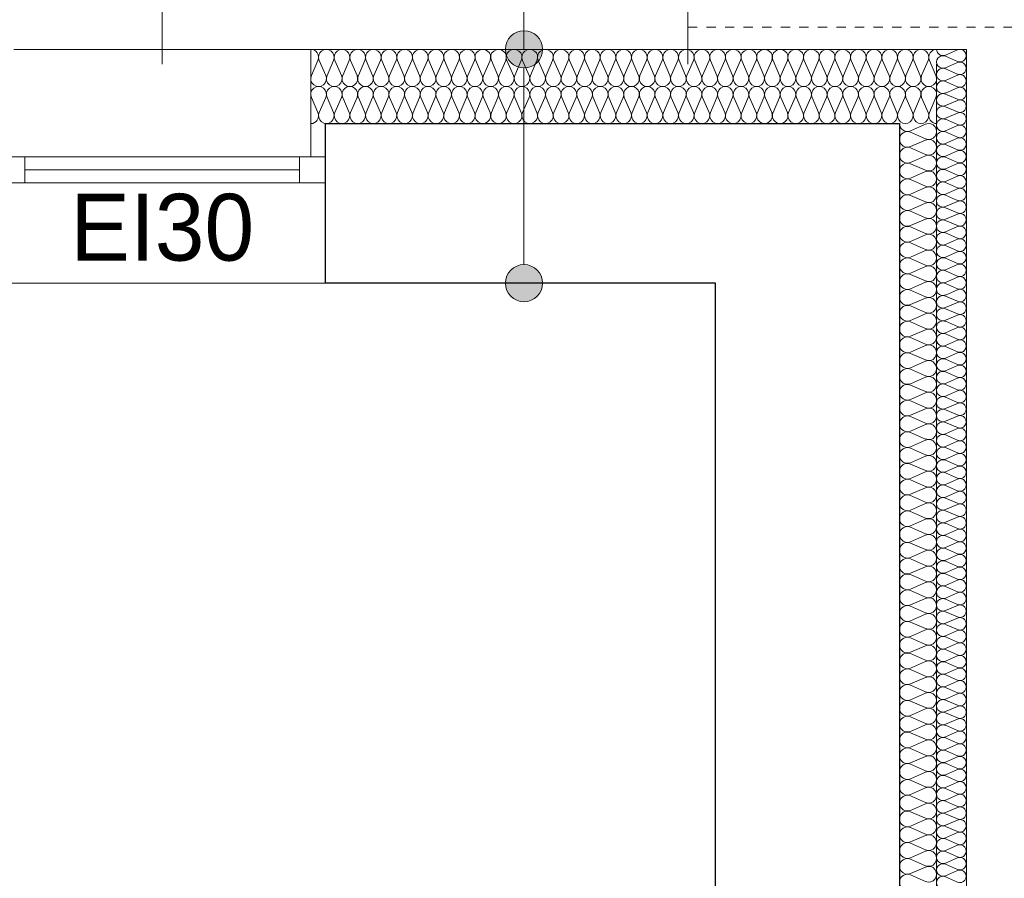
# Model space of a CAD drawing. Extents: x -438200 to -357500, y 15000 to 163871.
# Tile 68 of 148: x -417065 to -414413, y 80246 to 82559. Entities that reach past the tile are written whole.
import ezdxf

# ---------------------------------------------------------------- set-up
doc = ezdxf.new("R2010")
doc.units = 0
doc.header["$MEASUREMENT"] = 0
doc.linetypes.add('Hidden Line', pattern=[50, 25, -25])
for name, color, linetype in [('#podkład', 252, 'Continuous'), ('Arch ocieplenie', 252, 'Continuous'), ('Arch opisy', 252, 'Continuous'), ('Inwent Izolacje', 252, 'Continuous')]:
    doc.layers.add(name, color=color, linetype=linetype)
for name, color, linetype, lineweight in [('Arch ocieplenie_Nr_Pióra__44', 252, 'Continuous', 13), ('Arch opisy_Nr_Pióra__21', 252, 'Continuous', 9), ('Arch wykończenie_Nr_Pióra__3', 252, 'Continuous', 18), ('INWENT DACH_Nr_Pióra__21', 252, 'Continuous', 9), ('Inwent Izolacje_Nr_Pióra__44', 252, 'Continuous', 13), ('INWENT OPISY_Nr_Pióra__9', 252, 'Continuous', 13), ('INWENT. OKNA_Nr_Pióra__5', 252, 'Continuous', 13), ('INWENT.ŚCIANY_Nr_Pióra__1', 252, 'Continuous', 25), ('INWENT.ŚCIANY_Nr_Pióra__2', 252, 'Continuous', 13), ('INWENT.ŚCIANY_Nr_Pióra__21', 252, 'Continuous', 9)]:
    doc.layers.add(name, color=color, linetype=linetype, lineweight=lineweight)
doc.styles.add('GENERATED_STYLE_6', font='txt')

# ---------------------------------------------------------------- blocks, each defined once
blk = doc.blocks.new('Izolacja cieplna 14_186', base_point=(-414594.9, 57732.6))
at = {"layer": 'Arch ocieplenie_Nr_Pióra__44', "linetype": 'Continuous'}
for p, q in [((-414571.1, 72277), (-414538.8, 72291.2)), ((-414538.8, 72260), (-414571.1, 72274.2)), ((-414571.1, 72243), (-414538.8, 72257.2)), ((-414538.8, 72226), (-414571.1, 72240.2)), ((-414571.1, 72209), (-414538.8, 72223.1)), ((-414538.8, 72192), (-414571.1, 72206.1)), ((-414571.1, 72175), (-414538.8, 72189.1)), ((-414538.8, 72158), (-414571.1, 72172.1)), ((-414571.1, 72141), (-414538.8, 72155.1)), ((-414538.8, 72123.9), (-414571.1, 72138.1)), ((-414571.1, 72106.9), (-414538.8, 72121.1)), ((-414538.8, 72089.9), (-414571.1, 72104.1)), ((-414571.1, 72072.9), (-414538.8, 72087.1)), ((-414538.8, 72055.9), (-414571.1, 72070.1)), ((-414571.1, 72038.9), (-414538.8, 72053.1)), ((-414538.8, 72021.9), (-414571.1, 72036)), ((-414571.1, 72004.9), (-414538.8, 72019)), ((-414538.8, 71987.9), (-414571.1, 72002)), ((-414571.1, 71970.9), (-414538.8, 71985)), ((-414538.8, 71953.9), (-414571.1, 71968)), ((-414571.1, 71936.8), (-414538.8, 71951)), ((-414538.8, 71919.8), (-414571.1, 71934)), ((-414571.1, 71902.8), (-414538.8, 71917)), ((-414538.8, 71885.8), (-414571.1, 71900)), ((-414571.1, 71868.8), (-414538.8, 71883)), ((-414538.8, 71851.8), (-414571.1, 71865.9)), ((-414571.1, 71834.8), (-414538.8, 71848.9)), ((-414538.8, 71817.8), (-414571.1, 71831.9)), ((-414571.1, 71800.8), (-414538.8, 71814.9)), ((-414538.8, 71783.8), (-414571.1, 71797.9)), ((-414571.1, 71766.7), (-414538.8, 71780.9)), ((-414538.8, 71749.7), (-414571.1, 71763.9)), ((-414571.1, 71732.7), (-414538.8, 71746.9)), ((-414538.8, 71715.7), (-414571.1, 71729.9)), ((-414571.1, 71698.7), (-414538.8, 71712.9)), ((-414538.8, 71681.7), (-414571.1, 71695.9)), ((-414571.1, 71664.7), (-414538.8, 71678.8)), ((-414538.8, 71647.7), (-414571.1, 71661.8)), ((-414571.1, 71630.7), (-414538.8, 71644.8)), ((-414538.8, 71613.7), (-414571.1, 71627.8)), ((-414571.1, 71596.7), (-414538.8, 71610.8)), ((-414538.8, 71579.6), (-414571.1, 71593.8)), ((-414571.1, 71562.6), (-414538.8, 71576.8)), ((-414538.8, 71545.6), (-414571.1, 71559.8)), ((-414571.1, 71528.6), (-414538.8, 71542.8)), ((-414538.8, 71511.6), (-414571.1, 71525.8)), ((-414571.1, 71494.6), (-414538.8, 71508.8)), ((-414538.8, 71477.6), (-414571.1, 71491.7)), ((-414571.1, 71460.6), (-414538.8, 71474.7)), ((-414538.8, 71443.6), (-414571.1, 71457.7)), ((-414571.1, 71426.6), (-414538.8, 71440.7)), ((-414538.8, 71409.6), (-414571.1, 71423.7)), ((-414571.1, 71392.5), (-414538.8, 71406.7)), ((-414538.8, 71375.5), (-414571.1, 71389.7)), ((-414571.1, 71358.5), (-414538.8, 71372.7)), ((-414538.8, 71341.5), (-414571.1, 71355.7)), ((-414571.1, 71324.5), (-414538.8, 71338.7)), ((-414538.8, 71307.5), (-414571.1, 71321.6)), ((-414571.1, 71290.5), (-414538.8, 71304.6)), ((-414538.8, 71273.5), (-414571.1, 71287.6)), ((-414571.1, 71256.5), (-414538.8, 71270.6)), ((-414538.8, 71239.5), (-414571.1, 71253.6)), ((-414571.1, 71222.5), (-414538.8, 71236.6)), ((-414538.8, 71205.4), (-414571.1, 71219.6)), ((-414571.1, 71188.4), (-414538.8, 71202.6)), ((-414538.8, 71171.4), (-414571.1, 71185.6)), ((-414571.1, 71154.4), (-414538.8, 71168.6)), ((-414538.8, 71137.4), (-414571.1, 71151.6)), ((-414571.1, 71120.4), (-414538.8, 71134.5)), ((-414538.8, 71103.4), (-414571.1, 71117.5)), ((-414571.1, 71086.4), (-414538.8, 71100.5)), ((-414538.8, 71069.4), (-414571.1, 71083.5)), ((-414571.1, 71052.4), (-414538.8, 71066.5)), ((-414538.8, 71035.3), (-414571.1, 71049.5)), ((-414571.1, 71018.3), (-414538.8, 71032.5)), ((-414538.8, 71001.3), (-414571.1, 71015.5)), ((-414571.1, 70984.3), (-414538.8, 70998.5)), ((-414538.8, 70967.3), (-414571.1, 70981.5)), ((-414571.1, 70950.3), (-414538.8, 70964.5)), ((-414538.8, 70933.3), (-414571.1, 70947.4)), ((-414571.1, 70916.3), (-414538.8, 70930.4)), ((-414538.8, 70899.3), (-414571.1, 70913.4)), ((-414571.1, 70882.3), (-414538.8, 70896.4)), ((-414538.8, 70865.3), (-414571.1, 70879.4)), ((-414571.1, 70848.2), (-414538.8, 70862.4)), ((-414538.8, 70831.2), (-414571.1, 70845.4)), ((-414571.1, 70814.2), (-414538.8, 70828.4)), ((-414538.8, 70797.2), (-414571.1, 70811.4)), ((-414571.1, 70780.2), (-414538.8, 70794.4)), ((-414538.8, 70763.2), (-414571.1, 70777.4)), ((-414571.1, 70746.2), (-414538.8, 70760.3)), ((-414538.8, 70729.2), (-414571.1, 70743.3)), ((-414571.1, 70712.2), (-414538.8, 70726.3)), ((-414538.8, 70695.2), (-414571.1, 70709.3)), ((-414571.1, 70678.2), (-414538.8, 70692.3)), ((-414538.8, 70661.1), (-414571.1, 70675.3)), ((-414571.1, 70644.1), (-414538.8, 70658.3)), ((-414538.8, 70627.1), (-414571.1, 70641.3)), ((-414571.1, 70610.1), (-414538.8, 70624.3)), ((-414538.8, 70593.1), (-414571.1, 70607.3)), ((-414571.1, 70576.1), (-414538.8, 70590.2)), ((-414538.8, 70559.1), (-414571.1, 70573.2)), ((-414571.1, 70542.1), (-414538.8, 70556.2)), ((-414538.8, 70525.1), (-414571.1, 70539.2)), ((-414571.1, 70508.1), (-414538.8, 70522.2)), ((-414538.8, 70491), (-414571.1, 70505.2)), ((-414571.1, 70474), (-414538.8, 70488.2)), ((-414538.8, 70457), (-414571.1, 70471.2)), ((-414571.1, 70440), (-414538.8, 70454.2)), ((-414538.8, 70423), (-414571.1, 70437.2)), ((-414571.1, 70406), (-414538.8, 70420.2)), ((-414538.8, 70389), (-414571.1, 70403.1)), ((-414571.1, 70372), (-414538.8, 70386.1)), ((-414538.8, 70355), (-414571.1, 70369.1)), ((-414571.1, 70338), (-414538.8, 70352.1)), ((-414538.8, 70321), (-414571.1, 70335.1)), ((-414571.1, 70303.9), (-414538.8, 70318.1)), ((-414538.8, 70286.9), (-414571.1, 70301.1)), ((-414571.1, 70269.9), (-414538.8, 70284.1)), ((-414538.8, 70252.9), (-414571.1, 70267.1)), ((-414571.1, 70235.9), (-414538.8, 70250.1)), ((-414538.8, 70218.9), (-414571.1, 70233.1)), ((-414571.1, 70201.9), (-414538.8, 70216)), ((-414538.8, 70184.9), (-414571.1, 70199)), ((-414571.1, 70167.9), (-414538.8, 70182)), ((-414538.8, 70150.9), (-414571.1, 70165)), ((-414571.1, 70133.9), (-414538.8, 70148)), ((-414538.8, 70116.8), (-414571.1, 70131)), ((-414571.1, 70099.8), (-414538.8, 70114)), ((-414538.8, 70082.8), (-414571.1, 70097)), ((-414571.1, 70065.8), (-414538.8, 70080)), ((-414538.8, 70048.8), (-414571.1, 70063))]:
    blk.add_line(p, q, dxfattribs=at)
for centre, start_param, end_param in [((-414577.9, 72258.6), 4.299595, 8.266774), ((-414577.9, 72292.6), 6.283185, 8.266774), ((-414532, 72275.6), 1.158003, 5.125183), ((-414532, 72241.6), 1.158003, 5.125183), ((-414577.9, 72224.6), 4.299595, 8.266774), ((-414532, 72207.6), 1.158003, 5.125183), ((-414577.9, 72190.6), 4.299595, 8.266774), ((-414577.9, 72156.5), 4.299595, 8.266774), ((-414532, 72173.5), 1.158003, 5.125183), ((-414532, 72139.5), 1.158003, 5.125183), ((-414577.9, 72122.5), 4.299595, 8.266774), ((-414532, 72105.5), 1.158003, 5.125183), ((-414577.9, 72088.5), 4.299595, 8.266774), ((-414532, 72071.5), 1.158003, 5.125183), ((-414577.9, 72054.5), 4.299595, 8.266774), ((-414577.9, 72020.5), 4.299595, 8.266774), ((-414532, 72037.5), 1.158003, 5.125183), ((-414532, 72003.5), 1.158003, 5.125183), ((-414577.9, 71986.4), 4.299595, 8.266774), ((-414532, 71969.4), 1.158003, 5.125183), ((-414577.9, 71952.4), 4.299595, 8.266774), ((-414577.9, 71918.4), 4.299595, 8.266774), ((-414532, 71935.4), 1.158003, 5.125183), ((-414577.9, 71884.4), 4.299595, 8.266774), ((-414532, 71901.4), 1.158003, 5.125183), ((-414532, 71867.4), 1.158003, 5.125183), ((-414577.9, 71850.4), 4.299595, 8.266774), ((-414532, 71833.4), 1.158003, 5.125183), ((-414577.9, 71816.3), 4.299595, 8.266774), ((-414577.9, 71782.3), 4.299595, 8.266774), ((-414532, 71799.3), 1.158003, 5.125183), ((-414532, 71765.3), 1.158003, 5.125183), ((-414577.9, 71748.3), 4.299595, 8.266774), ((-414532, 71731.3), 1.158003, 5.125183), ((-414577.9, 71714.3), 4.299595, 8.266774), ((-414577.9, 71680.3), 4.299595, 8.266774), ((-414532, 71697.3), 1.158003, 5.125183), ((-414577.9, 71646.3), 4.299595, 8.266774), ((-414532, 71663.3), 1.158003, 5.125183), ((-414532, 71629.2), 1.158003, 5.125183), ((-414577.9, 71612.2), 4.299595, 8.266774), ((-414532, 71595.2), 1.158003, 5.125183), ((-414577.9, 71578.2), 4.299595, 8.266774), ((-414577.9, 71544.2), 4.299595, 8.266774), ((-414532, 71561.2), 1.158003, 5.125183), ((-414532, 71527.2), 1.158003, 5.125183), ((-414577.9, 71510.2), 4.299595, 8.266774), ((-414532, 71493.2), 1.158003, 5.125183), ((-414577.9, 71476.2), 4.299595, 8.266774), ((-414577.9, 71442.1), 4.299595, 8.266774), ((-414532, 71459.2), 1.158003, 5.125183), ((-414577.9, 71408.1), 4.299595, 8.266774), ((-414532, 71425.1), 1.158003, 5.125183), ((-414532, 71391.1), 1.158003, 5.125183), ((-414577.9, 71374.1), 4.299595, 8.266774), ((-414532, 71357.1), 1.158003, 5.125183), ((-414577.9, 71340.1), 4.299595, 8.266774), ((-414577.9, 71306.1), 4.299595, 8.266774), ((-414532, 71323.1), 1.158003, 5.125183), ((-414532, 71289.1), 1.158003, 5.125183), ((-414577.9, 71272), 4.299595, 8.266774), ((-414532, 71255), 1.158003, 5.125183), ((-414577.9, 71238), 4.299595, 8.266774), ((-414532, 71221), 1.158003, 5.125183), ((-414577.9, 71204), 4.299595, 8.266774), ((-414577.9, 71170), 4.299595, 8.266774), ((-414532, 71187), 1.158003, 5.125183), ((-414532, 71153), 1.158003, 5.125183), ((-414577.9, 71136), 4.299595, 8.266774), ((-414532, 71119), 1.158003, 5.125183), ((-414577.9, 71102), 4.299595, 8.266774), ((-414577.9, 71067.9), 4.299595, 8.266774), ((-414532, 71084.9), 1.158003, 5.125183), ((-414532, 71050.9), 1.158003, 5.125183), ((-414577.9, 71033.9), 4.299595, 8.266774), ((-414532, 71016.9), 1.158003, 5.125183), ((-414577.9, 70999.9), 4.299595, 8.266774), ((-414532, 70982.9), 1.158003, 5.125183), ((-414577.9, 70965.9), 4.299595, 8.266774), ((-414577.9, 70931.9), 4.299595, 8.266774), ((-414532, 70948.9), 1.158003, 5.125183), ((-414532, 70914.9), 1.158003, 5.125183), ((-414577.9, 70897.8), 4.299595, 8.266774), ((-414532, 70880.8), 1.158003, 5.125183), ((-414577.9, 70863.8), 4.299595, 8.266774), ((-414577.9, 70829.8), 4.299595, 8.266774), ((-414532, 70846.8), 1.158003, 5.125183), ((-414532, 70812.8), 1.158003, 5.125183), ((-414577.9, 70795.8), 4.299595, 8.266774), ((-414532, 70778.8), 1.158003, 5.125183), ((-414577.9, 70761.8), 4.299595, 8.266774), ((-414532, 70744.8), 1.158003, 5.125183), ((-414577.9, 70727.8), 4.299595, 8.266774), ((-414577.9, 70693.7), 4.299595, 8.266774), ((-414532, 70710.7), 1.158003, 5.125183), ((-414532, 70676.7), 1.158003, 5.125183), ((-414577.9, 70659.7), 4.299595, 8.266774), ((-414532, 70642.7), 1.158003, 5.125183), ((-414577.9, 70625.7), 4.299595, 8.266774), ((-414577.9, 70591.7), 4.299595, 8.266774), ((-414532, 70608.7), 1.158003, 5.125183), ((-414532, 70574.7), 1.158003, 5.125183), ((-414577.9, 70557.7), 4.299595, 8.266774), ((-414532, 70540.6), 1.158003, 5.125183), ((-414577.9, 70523.6), 4.299595, 8.266774), ((-414532, 70506.6), 1.158003, 5.125183), ((-414577.9, 70489.6), 4.299595, 8.266774), ((-414577.9, 70455.6), 4.299595, 8.266774), ((-414532, 70472.6), 1.158003, 5.125183), ((-414532, 70438.6), 1.158003, 5.125183), ((-414577.9, 70421.6), 4.299595, 8.266774), ((-414532, 70404.6), 1.158003, 5.125183), ((-414577.9, 70387.6), 4.299595, 8.266774), ((-414577.9, 70353.5), 4.299595, 8.266774), ((-414532, 70370.6), 1.158003, 5.125183), ((-414577.9, 70319.5), 4.299595, 8.266774), ((-414532, 70336.5), 1.158003, 5.125183), ((-414532, 70302.5), 1.158003, 5.125183), ((-414577.9, 70285.5), 4.299595, 8.266774), ((-414532, 70268.5), 1.158003, 5.125183), ((-414577.9, 70251.5), 4.299595, 8.266774), ((-414577.9, 70217.5), 4.299595, 8.266774), ((-414532, 70234.5), 1.158003, 5.125183), ((-414532, 70200.5), 1.158003, 5.125183), ((-414577.9, 70183.5), 4.299595, 8.266774), ((-414532, 70166.4), 1.158003, 5.125183), ((-414577.9, 70149.4), 4.299595, 8.266774), ((-414577.9, 70115.4), 4.299595, 8.266774), ((-414532, 70132.4), 1.158003, 5.125183), ((-414577.9, 70081.4), 4.299595, 8.266774), ((-414532, 70098.4), 1.158003, 5.125183), ((-414532, 70064.4), 1.158003, 5.125183), ((-414577.9, 70047.4), 4.299595, 8.266774)]:
    blk.add_ellipse(centre, major_axis=(-17, 0), ratio=0.999704, start_param=start_param, end_param=end_param, dxfattribs=at)
blk = doc.blocks.new('Izolacja cieplna 14_187', base_point=(-416280.9, 72292.6))
at = {"layer": 'Arch ocieplenie_Nr_Pióra__44', "linetype": 'Continuous'}
for p, q in [((-416279.2, 72222.4), (-416261.6, 72262.8)), ((-416258.1, 72262.8), (-416240.5, 72222.4)), ((-416237, 72222.4), (-416219.5, 72262.8)), ((-416215.9, 72262.8), (-416198.4, 72222.4)), ((-416194.9, 72222.4), (-416177.3, 72262.8)), ((-416173.8, 72262.8), (-416156.2, 72222.4)), ((-416152.7, 72222.4), (-416135.2, 72262.8)), ((-416131.6, 72262.8), (-416114.1, 72222.4)), ((-416110.6, 72222.4), (-416093, 72262.8)), ((-416089.5, 72262.8), (-416072, 72222.4)), ((-416068.4, 72222.4), (-416050.9, 72262.8)), ((-416047.3, 72262.8), (-416029.8, 72222.4)), ((-416026.3, 72222.4), (-416008.7, 72262.8)), ((-416005.2, 72262.8), (-415987.7, 72222.4)), ((-415984.1, 72222.4), (-415966.6, 72262.8)), ((-415963, 72262.8), (-415945.5, 72222.4)), ((-415942, 72222.4), (-415924.4, 72262.8)), ((-415920.9, 72262.8), (-415903.4, 72222.4)), ((-415899.8, 72222.4), (-415882.3, 72262.8)), ((-415878.7, 72262.8), (-415861.2, 72222.4)), ((-415857.7, 72222.4), (-415840.1, 72262.8)), ((-415836.6, 72262.8), (-415819.1, 72222.4)), ((-415815.5, 72222.4), (-415798, 72262.8)), ((-415794.4, 72262.8), (-415776.9, 72222.4)), ((-415773.4, 72222.4), (-415755.8, 72262.8)), ((-415752.3, 72262.8), (-415734.8, 72222.4)), ((-415731.2, 72222.4), (-415713.7, 72262.8)), ((-415710.1, 72262.8), (-415692.6, 72222.4)), ((-415689.1, 72222.4), (-415671.5, 72262.8)), ((-415668, 72262.8), (-415650.5, 72222.4)), ((-415646.9, 72222.4), (-415629.4, 72262.8)), ((-415625.8, 72262.8), (-415608.3, 72222.4)), ((-415604.8, 72222.4), (-415587.2, 72262.8)), ((-415583.7, 72262.8), (-415566.2, 72222.4)), ((-415562.6, 72222.4), (-415545.1, 72262.8)), ((-415541.5, 72262.8), (-415524, 72222.4)), ((-415520.5, 72222.4), (-415502.9, 72262.8)), ((-415499.4, 72262.8), (-415481.9, 72222.4)), ((-415478.3, 72222.4), (-415460.8, 72262.8)), ((-415457.2, 72262.8), (-415439.7, 72222.4)), ((-415436.2, 72222.4), (-415418.6, 72262.8)), ((-415415.1, 72262.8), (-415397.6, 72222.4)), ((-415394, 72222.4), (-415376.5, 72262.8)), ((-415372.9, 72262.8), (-415355.4, 72222.4)), ((-415351.9, 72222.4), (-415334.3, 72262.8)), ((-415330.8, 72262.8), (-415313.3, 72222.4)), ((-415309.7, 72222.4), (-415292.2, 72262.8)), ((-415288.6, 72262.8), (-415271.1, 72222.4)), ((-415267.6, 72222.4), (-415250, 72262.8)), ((-415246.5, 72262.8), (-415229, 72222.4)), ((-415225.4, 72222.4), (-415207.9, 72262.8)), ((-415204.3, 72262.8), (-415186.8, 72222.4)), ((-415183.3, 72222.4), (-415165.7, 72262.8)), ((-415162.2, 72262.8), (-415144.7, 72222.4)), ((-415141.1, 72222.4), (-415123.6, 72262.8)), ((-415120, 72262.8), (-415102.5, 72222.4)), ((-415099, 72222.4), (-415081.4, 72262.8)), ((-415077.9, 72262.8), (-415060.4, 72222.4)), ((-415056.8, 72222.4), (-415039.3, 72262.8)), ((-415035.7, 72262.8), (-415018.2, 72222.4)), ((-415014.7, 72222.4), (-414997.1, 72262.8)), ((-414993.6, 72262.8), (-414976.1, 72222.4)), ((-414972.5, 72222.4), (-414955, 72262.8)), ((-414951.4, 72262.8), (-414933.9, 72222.4)), ((-414930.4, 72222.4), (-414912.8, 72262.8)), ((-414909.3, 72262.8), (-414891.8, 72222.4)), ((-414888.2, 72222.4), (-414870.7, 72262.8)), ((-414867.1, 72262.8), (-414849.6, 72222.4)), ((-414846.1, 72222.4), (-414828.5, 72262.8)), ((-414825, 72262.8), (-414807.5, 72222.4)), ((-414803.9, 72222.4), (-414786.4, 72262.8)), ((-414782.8, 72262.8), (-414765.3, 72222.4)), ((-414761.8, 72222.4), (-414744.2, 72262.8)), ((-414740.7, 72262.8), (-414723.2, 72222.4)), ((-414719.6, 72222.4), (-414702.1, 72262.8)), ((-414698.6, 72262.8), (-414681, 72222.4)), ((-414677.5, 72222.4), (-414659.9, 72262.8)), ((-414656.4, 72262.8), (-414638.9, 72222.4)), ((-414635.3, 72222.4), (-414617.8, 72262.8)), ((-414614.3, 72262.8), (-414596.7, 72222.4))]:
    blk.add_line(p, q, dxfattribs=at)
for centre, start_param, end_param in [((-416280.9, 72271.3), 4.299596, 6.283185), ((-416238.8, 72271.3), 4.299595, 8.266774), ((-416196.6, 72271.3), 4.299595, 8.266774), ((-416154.5, 72271.3), 4.299595, 8.266774), ((-416112.3, 72271.3), 4.299595, 8.266774), ((-416070.2, 72271.3), 4.299595, 8.266774), ((-416028, 72271.3), 4.299595, 8.266774), ((-415985.9, 72271.3), 4.299595, 8.266774), ((-415943.7, 72271.3), 4.299595, 8.266774), ((-415901.6, 72271.3), 4.299595, 8.266774), ((-415859.4, 72271.3), 4.299595, 8.266774), ((-415817.3, 72271.3), 4.299595, 8.266774), ((-415775.1, 72271.3), 4.299595, 8.266774), ((-415733, 72271.3), 4.299595, 8.266774), ((-415690.8, 72271.3), 4.299595, 8.266774), ((-415648.7, 72271.3), 4.299595, 8.266774), ((-415606.5, 72271.3), 4.299595, 8.266774), ((-415564.4, 72271.3), 4.299595, 8.266774), ((-415522.2, 72271.3), 4.299595, 8.266774), ((-415480.1, 72271.3), 4.299595, 8.266774), ((-415437.9, 72271.3), 4.299595, 8.266774), ((-415395.8, 72271.3), 4.299595, 8.266774), ((-415353.6, 72271.3), 4.299595, 8.266774), ((-415311.5, 72271.3), 4.299595, 8.266774), ((-415269.3, 72271.3), 4.299595, 8.266774), ((-415227.2, 72271.3), 4.299595, 8.266774), ((-415185, 72271.3), 4.299595, 8.266774), ((-415142.9, 72271.3), 4.299595, 8.266774), ((-415100.7, 72271.3), 4.299595, 8.266774), ((-415058.6, 72271.3), 4.299595, 8.266774), ((-415016.4, 72271.3), 4.299595, 8.266774), ((-414974.3, 72271.3), 4.299595, 8.266774), ((-414932.1, 72271.3), 4.299595, 8.266774), ((-414890, 72271.3), 4.299595, 8.266774), ((-414847.8, 72271.3), 4.299595, 8.266774), ((-414805.7, 72271.3), 4.299595, 8.266774), ((-414763.5, 72271.3), 4.299595, 8.266774), ((-414721.4, 72271.3), 4.299595, 8.266774), ((-414679.2, 72271.3), 4.299595, 8.266774), ((-414637.1, 72271.3), 4.299595, 8.266774), ((-414594.9, 72271.3), 6.283185, 8.266774), ((-416259.9, 72213.9), 1.158003, 5.125183), ((-416217.7, 72213.9), 1.158003, 5.125183), ((-416175.6, 72213.9), 1.158003, 5.125183), ((-416133.4, 72213.9), 1.158003, 5.125183), ((-416091.3, 72213.9), 1.158003, 5.125183), ((-416049.1, 72213.9), 1.158003, 5.125183), ((-416007, 72213.9), 1.158003, 5.125183), ((-415964.8, 72213.9), 1.158003, 5.125183), ((-415922.7, 72213.9), 1.158003, 5.125183), ((-415880.5, 72213.9), 1.158003, 5.125183), ((-415838.4, 72213.9), 1.158003, 5.125183), ((-415796.2, 72213.9), 1.158003, 5.125183), ((-415754.1, 72213.9), 1.158003, 5.125183), ((-415711.9, 72213.9), 1.158003, 5.125183), ((-415669.8, 72213.9), 1.158003, 5.125183), ((-415627.6, 72213.9), 1.158003, 5.125183), ((-415585.5, 72213.9), 1.158003, 5.125183), ((-415543.3, 72213.9), 1.158003, 5.125183), ((-415501.2, 72213.9), 1.158003, 5.125183), ((-415459, 72213.9), 1.158003, 5.125183), ((-415416.9, 72213.9), 1.158003, 5.125183), ((-415374.7, 72213.9), 1.158003, 5.125183), ((-415332.6, 72213.9), 1.158003, 5.125183), ((-415290.4, 72213.9), 1.158003, 5.125183), ((-415248.3, 72213.9), 1.158003, 5.125183), ((-415206.1, 72213.9), 1.158003, 5.125183), ((-415164, 72213.9), 1.158003, 5.125183), ((-415121.8, 72213.9), 1.158003, 5.125183), ((-415079.7, 72213.9), 1.158003, 5.125183), ((-415037.5, 72213.9), 1.158003, 5.125183), ((-414995.4, 72213.9), 1.158003, 5.125183), ((-414953.2, 72213.9), 1.158003, 5.125183), ((-414911.1, 72213.9), 1.158003, 5.125183), ((-414868.9, 72213.9), 1.158003, 5.125183), ((-414826.8, 72213.9), 1.158003, 5.125183), ((-414784.6, 72213.9), 1.158003, 5.125183), ((-414742.5, 72213.9), 1.158003, 5.125183), ((-414700.3, 72213.9), 1.158003, 5.125183), ((-414658.2, 72213.9), 1.158003, 5.125183), ((-414616, 72213.9), 1.158003, 5.125183)]:
    blk.add_ellipse(centre, major_axis=(0, 21.3), ratio=0.990923, start_param=start_param, end_param=end_param, dxfattribs=at)
blk = doc.blocks.new('Izolacja cieplna 14_327', base_point=(-416280.9, 72092.6))
at = {"layer": 'Inwent Izolacje_Nr_Pióra__44', "linetype": 'Continuous'}
for p, q in [((-416279.2, 72162.8), (-416261.6, 72122.4)), ((-416258.1, 72122.4), (-416240.5, 72162.8)), ((-416237, 72162.8), (-416219.5, 72122.4)), ((-416215.9, 72122.4), (-416198.4, 72162.8)), ((-416194.9, 72162.8), (-416177.3, 72122.4)), ((-416173.8, 72122.4), (-416156.2, 72162.8)), ((-416152.7, 72162.8), (-416135.2, 72122.4)), ((-416131.6, 72122.4), (-416114.1, 72162.8)), ((-416110.6, 72162.8), (-416093, 72122.4)), ((-416089.5, 72122.4), (-416072, 72162.8)), ((-416068.4, 72162.8), (-416050.9, 72122.4)), ((-416047.3, 72122.4), (-416029.8, 72162.8)), ((-416026.3, 72162.8), (-416008.7, 72122.4)), ((-416005.2, 72122.4), (-415987.7, 72162.8)), ((-415984.1, 72162.8), (-415966.6, 72122.4)), ((-415963, 72122.4), (-415945.5, 72162.8)), ((-415942, 72162.8), (-415924.4, 72122.4)), ((-415920.9, 72122.4), (-415903.4, 72162.8)), ((-415899.8, 72162.8), (-415882.3, 72122.4)), ((-415878.7, 72122.4), (-415861.2, 72162.8)), ((-415857.7, 72162.8), (-415840.1, 72122.4)), ((-415836.6, 72122.4), (-415819.1, 72162.8)), ((-415815.5, 72162.8), (-415798, 72122.4)), ((-415794.4, 72122.4), (-415776.9, 72162.8)), ((-415773.4, 72162.8), (-415755.8, 72122.4)), ((-415752.3, 72122.4), (-415734.8, 72162.8)), ((-415731.2, 72162.8), (-415713.7, 72122.4)), ((-415710.1, 72122.4), (-415692.6, 72162.8)), ((-415689.1, 72162.8), (-415671.5, 72122.4)), ((-415668, 72122.4), (-415650.5, 72162.8)), ((-415646.9, 72162.8), (-415629.4, 72122.4)), ((-415625.8, 72122.4), (-415608.3, 72162.8)), ((-415604.8, 72162.8), (-415587.2, 72122.4)), ((-415583.7, 72122.4), (-415566.2, 72162.8)), ((-415562.6, 72162.8), (-415545.1, 72122.4)), ((-415541.5, 72122.4), (-415524, 72162.8)), ((-415520.5, 72162.8), (-415502.9, 72122.4)), ((-415499.4, 72122.4), (-415481.9, 72162.8)), ((-415478.3, 72162.8), (-415460.8, 72122.4)), ((-415457.2, 72122.4), (-415439.7, 72162.8)), ((-415436.2, 72162.8), (-415418.6, 72122.4)), ((-415415.1, 72122.4), (-415397.6, 72162.8)), ((-415394, 72162.8), (-415376.5, 72122.4)), ((-415372.9, 72122.4), (-415355.4, 72162.8)), ((-415351.9, 72162.8), (-415334.3, 72122.4)), ((-415330.8, 72122.4), (-415313.3, 72162.8)), ((-415309.7, 72162.8), (-415292.2, 72122.4)), ((-415288.6, 72122.4), (-415271.1, 72162.8)), ((-415267.6, 72162.8), (-415250, 72122.4)), ((-415246.5, 72122.4), (-415229, 72162.8)), ((-415225.4, 72162.8), (-415207.9, 72122.4)), ((-415204.3, 72122.4), (-415186.8, 72162.8)), ((-415183.3, 72162.8), (-415165.7, 72122.4)), ((-415162.2, 72122.4), (-415144.7, 72162.8)), ((-415141.1, 72162.8), (-415123.6, 72122.4)), ((-415120, 72122.4), (-415102.5, 72162.8)), ((-415099, 72162.8), (-415081.4, 72122.4)), ((-415077.9, 72122.4), (-415060.4, 72162.8)), ((-415056.8, 72162.8), (-415039.3, 72122.4)), ((-415035.7, 72122.4), (-415018.2, 72162.8)), ((-415014.7, 72162.8), (-414997.1, 72122.4)), ((-414993.6, 72122.4), (-414976.1, 72162.8)), ((-414972.5, 72162.8), (-414955, 72122.4)), ((-414951.4, 72122.4), (-414933.9, 72162.8)), ((-414930.4, 72162.8), (-414912.8, 72122.4)), ((-414909.3, 72122.4), (-414891.8, 72162.8)), ((-414888.2, 72162.8), (-414870.7, 72122.4)), ((-414867.1, 72122.4), (-414849.6, 72162.8)), ((-414846.1, 72162.8), (-414828.5, 72122.4)), ((-414825, 72122.4), (-414807.5, 72162.8)), ((-414803.9, 72162.8), (-414786.4, 72122.4)), ((-414782.8, 72122.4), (-414765.3, 72162.8)), ((-414761.8, 72162.8), (-414744.2, 72122.4)), ((-414740.7, 72122.4), (-414723.2, 72162.8)), ((-414719.6, 72162.8), (-414702.1, 72122.4)), ((-414698.6, 72122.4), (-414681, 72162.8)), ((-414677.5, 72162.8), (-414659.9, 72122.4)), ((-414656.4, 72122.4), (-414638.9, 72162.8)), ((-414635.3, 72162.8), (-414617.8, 72122.4)), ((-414614.3, 72122.4), (-414596.7, 72162.8))]:
    blk.add_line(p, q, dxfattribs=at)
for centre, start_param, end_param in [((-416259.9, 72171.3), 4.299595, 8.266775), ((-416217.7, 72171.3), 4.299595, 8.266775), ((-416175.6, 72171.3), 4.299595, 8.266775), ((-416133.4, 72171.3), 4.299595, 8.266775), ((-416091.3, 72171.3), 4.299595, 8.266775), ((-416049.1, 72171.3), 4.299595, 8.266775), ((-416007, 72171.3), 4.299595, 8.266775), ((-415964.8, 72171.3), 4.299595, 8.266775), ((-415922.7, 72171.3), 4.299595, 8.266775), ((-415880.5, 72171.3), 4.299595, 8.266775), ((-415838.4, 72171.3), 4.299595, 8.266775), ((-415796.2, 72171.3), 4.299595, 8.266775), ((-415754.1, 72171.3), 4.299595, 8.266775), ((-415711.9, 72171.3), 4.299595, 8.266775), ((-415669.8, 72171.3), 4.299595, 8.266775), ((-415627.6, 72171.3), 4.299595, 8.266775), ((-415585.5, 72171.3), 4.299595, 8.266775), ((-415543.3, 72171.3), 4.299595, 8.266775), ((-415501.2, 72171.3), 4.299595, 8.266775), ((-415459, 72171.3), 4.299595, 8.266775), ((-415416.9, 72171.3), 4.299595, 8.266775), ((-415374.7, 72171.3), 4.299595, 8.266775), ((-415332.6, 72171.3), 4.299595, 8.266775), ((-415290.4, 72171.3), 4.299595, 8.266775), ((-415248.3, 72171.3), 4.299595, 8.266775), ((-415206.1, 72171.3), 4.299595, 8.266775), ((-415164, 72171.3), 4.299595, 8.266775), ((-415121.8, 72171.3), 4.299595, 8.266775), ((-415079.7, 72171.3), 4.299595, 8.266775), ((-415037.5, 72171.3), 4.299595, 8.266775), ((-414995.4, 72171.3), 4.299595, 8.266775), ((-414953.2, 72171.3), 4.299595, 8.266775), ((-414911.1, 72171.3), 4.299595, 8.266775), ((-414868.9, 72171.3), 4.299595, 8.266775), ((-414826.8, 72171.3), 4.299595, 8.266775), ((-414784.6, 72171.3), 4.299595, 8.266775), ((-414742.5, 72171.3), 4.299595, 8.266775), ((-414700.3, 72171.3), 4.299595, 8.266775), ((-414658.2, 72171.3), 4.299595, 8.266775), ((-414616, 72171.3), 4.299595, 8.266775), ((-416280.9, 72113.9), 3.141593, 5.125182), ((-416238.8, 72113.9), 1.158004, 5.125183), ((-416196.6, 72113.9), 1.158004, 5.125183), ((-416154.5, 72113.9), 1.158004, 5.125183), ((-416112.3, 72113.9), 1.158004, 5.125183), ((-416070.2, 72113.9), 1.158004, 5.125183), ((-416028, 72113.9), 1.158004, 5.125183), ((-415985.9, 72113.9), 1.158004, 5.125183), ((-415943.7, 72113.9), 1.158004, 5.125183), ((-415901.6, 72113.9), 1.158004, 5.125183), ((-415859.4, 72113.9), 1.158004, 5.125183), ((-415817.3, 72113.9), 1.158004, 5.125183), ((-415775.1, 72113.9), 1.158004, 5.125183), ((-415733, 72113.9), 1.158004, 5.125183), ((-415690.8, 72113.9), 1.158004, 5.125183), ((-415648.7, 72113.9), 1.158004, 5.125183), ((-415606.5, 72113.9), 1.158004, 5.125183), ((-415564.4, 72113.9), 1.158004, 5.125183), ((-415522.2, 72113.9), 1.158004, 5.125183), ((-415480.1, 72113.9), 1.158004, 5.125183), ((-415437.9, 72113.9), 1.158004, 5.125183), ((-415395.8, 72113.9), 1.158004, 5.125183), ((-415353.6, 72113.9), 1.158004, 5.125183), ((-415311.5, 72113.9), 1.158004, 5.125183), ((-415269.3, 72113.9), 1.158004, 5.125183), ((-415227.2, 72113.9), 1.158004, 5.125183), ((-415185, 72113.9), 1.158004, 5.125183), ((-415142.9, 72113.9), 1.158004, 5.125183), ((-415100.7, 72113.9), 1.158004, 5.125183), ((-415058.6, 72113.9), 1.158004, 5.125183), ((-415016.4, 72113.9), 1.158004, 5.125183), ((-414974.3, 72113.9), 1.158004, 5.125183), ((-414932.1, 72113.9), 1.158004, 5.125183), ((-414890, 72113.9), 1.158004, 5.125183), ((-414847.8, 72113.9), 1.158004, 5.125183), ((-414805.7, 72113.9), 1.158004, 5.125183), ((-414763.5, 72113.9), 1.158004, 5.125183), ((-414721.4, 72113.9), 1.158004, 5.125183), ((-414679.2, 72113.9), 1.158004, 5.125183), ((-414637.1, 72113.9), 1.158004, 5.125183), ((-414594.9, 72113.9), 1.158004, 3.141593)]:
    blk.add_ellipse(centre, major_axis=(0, 21.3), ratio=0.990923, start_param=start_param, end_param=end_param, dxfattribs=at)
blk = doc.blocks.new('Izolacja cieplna 14_328', base_point=(-414694.9, 72092.6))
at = {"layer": 'Inwent Izolacje_Nr_Pióra__44', "linetype": 'Continuous'}
for p, q in [((-414624.7, 72090.8), (-414665.1, 72073.1)), ((-414665.1, 72069.5), (-414624.7, 72051.8)), ((-414624.7, 72048.2), (-414665.1, 72030.5)), ((-414665.1, 72026.9), (-414624.7, 72009.2)), ((-414624.7, 72005.7), (-414665.1, 71987.9)), ((-414665.1, 71984.4), (-414624.7, 71966.7)), ((-414624.7, 71963.1), (-414665.1, 71945.4)), ((-414665.1, 71941.8), (-414624.7, 71924.1)), ((-414624.7, 71920.5), (-414665.1, 71902.8)), ((-414665.1, 71899.2), (-414624.7, 71881.5)), ((-414624.7, 71877.9), (-414665.1, 71860.2)), ((-414665.1, 71856.6), (-414624.7, 71838.9)), ((-414624.7, 71835.3), (-414665.1, 71817.6)), ((-414665.1, 71814), (-414624.7, 71796.3)), ((-414624.7, 71792.7), (-414665.1, 71775)), ((-414665.1, 71771.5), (-414624.7, 71753.7)), ((-414624.7, 71750.2), (-414665.1, 71732.4)), ((-414665.1, 71728.9), (-414624.7, 71711.2)), ((-414624.7, 71707.6), (-414665.1, 71689.9)), ((-414665.1, 71686.3), (-414624.7, 71668.6)), ((-414624.7, 71665), (-414665.1, 71647.3)), ((-414665.1, 71643.7), (-414624.7, 71626)), ((-414624.7, 71622.4), (-414665.1, 71604.7)), ((-414665.1, 71601.1), (-414624.7, 71583.4)), ((-414624.7, 71579.8), (-414665.1, 71562.1)), ((-414665.1, 71558.5), (-414624.7, 71540.8)), ((-414624.7, 71537.2), (-414665.1, 71519.5)), ((-414665.1, 71516), (-414624.7, 71498.2)), ((-414624.7, 71494.7), (-414665.1, 71477)), ((-414665.1, 71473.4), (-414624.7, 71455.7)), ((-414624.7, 71452.1), (-414665.1, 71434.4)), ((-414665.1, 71430.8), (-414624.7, 71413.1)), ((-414624.7, 71409.5), (-414665.1, 71391.8)), ((-414665.1, 71388.2), (-414624.7, 71370.5)), ((-414624.7, 71366.9), (-414665.1, 71349.2)), ((-414665.1, 71345.6), (-414624.7, 71327.9)), ((-414624.7, 71324.3), (-414665.1, 71306.6)), ((-414665.1, 71303), (-414624.7, 71285.3)), ((-414624.7, 71281.8), (-414665.1, 71264)), ((-414665.1, 71260.5), (-414624.7, 71242.7)), ((-414624.7, 71239.2), (-414665.1, 71221.5)), ((-414665.1, 71217.9), (-414624.7, 71200.2)), ((-414624.7, 71196.6), (-414665.1, 71178.9)), ((-414665.1, 71175.3), (-414624.7, 71157.6)), ((-414624.7, 71154), (-414665.1, 71136.3)), ((-414665.1, 71132.7), (-414624.7, 71115)), ((-414624.7, 71111.4), (-414665.1, 71093.7)), ((-414665.1, 71090.1), (-414624.7, 71072.4)), ((-414624.7, 71068.8), (-414665.1, 71051.1)), ((-414665.1, 71047.5), (-414624.7, 71029.8)), ((-414624.7, 71026.3), (-414665.1, 71008.5)), ((-414665.1, 71005), (-414624.7, 70987.3)), ((-414624.7, 70983.7), (-414665.1, 70966)), ((-414665.1, 70962.4), (-414624.7, 70944.7)), ((-414624.7, 70941.1), (-414665.1, 70923.4)), ((-414665.1, 70919.8), (-414624.7, 70902.1)), ((-414624.7, 70898.5), (-414665.1, 70880.8)), ((-414665.1, 70877.2), (-414624.7, 70859.5)), ((-414624.7, 70855.9), (-414665.1, 70838.2)), ((-414665.1, 70834.6), (-414624.7, 70816.9)), ((-414624.7, 70813.3), (-414665.1, 70795.6)), ((-414665.1, 70792.1), (-414624.7, 70774.3)), ((-414624.7, 70770.8), (-414665.1, 70753)), ((-414665.1, 70749.5), (-414624.7, 70731.8)), ((-414624.7, 70728.2), (-414665.1, 70710.5)), ((-414665.1, 70706.9), (-414624.7, 70689.2)), ((-414624.7, 70685.6), (-414665.1, 70667.9)), ((-414665.1, 70664.3), (-414624.7, 70646.6)), ((-414624.7, 70643), (-414665.1, 70625.3)), ((-414665.1, 70621.7), (-414624.7, 70604)), ((-414624.7, 70600.4), (-414665.1, 70582.7)), ((-414665.1, 70579.1), (-414624.7, 70561.4)), ((-414624.7, 70557.8), (-414665.1, 70540.1)), ((-414665.1, 70536.6), (-414624.7, 70518.8)), ((-414624.7, 70515.3), (-414665.1, 70497.6)), ((-414665.1, 70494), (-414624.7, 70476.3)), ((-414624.7, 70472.7), (-414665.1, 70455)), ((-414665.1, 70451.4), (-414624.7, 70433.7)), ((-414624.7, 70430.1), (-414665.1, 70412.4)), ((-414665.1, 70408.8), (-414624.7, 70391.1)), ((-414624.7, 70387.5), (-414665.1, 70369.8)), ((-414665.1, 70366.2), (-414624.7, 70348.5)), ((-414624.7, 70344.9), (-414665.1, 70327.2)), ((-414665.1, 70323.6), (-414624.7, 70305.9)), ((-414624.7, 70302.4), (-414665.1, 70284.6)), ((-414665.1, 70281.1), (-414624.7, 70263.3)), ((-414624.7, 70259.8), (-414665.1, 70242.1)), ((-414665.1, 70238.5), (-414624.7, 70220.8)), ((-414624.7, 70217.2), (-414665.1, 70199.5)), ((-414665.1, 70195.9), (-414624.7, 70178.2)), ((-414624.7, 70174.6), (-414665.1, 70156.9)), ((-414665.1, 70153.3), (-414624.7, 70135.6)), ((-414624.7, 70132), (-414665.1, 70114.3)), ((-414665.1, 70110.7), (-414624.7, 70093)), ((-414624.7, 70089.4), (-414665.1, 70071.7)), ((-414665.1, 70068.2), (-414624.7, 70050.4))]:
    blk.add_line(p, q, dxfattribs=at)
for centre, start_param, end_param in [((-414673.7, 72092.6), 4.712389, 6.695979), ((-414616.2, 72071.3), 5.870392, 9.837571), ((-414673.7, 72050), 2.7288, 6.695979), ((-414616.2, 72028.7), 5.870392, 9.837571), ((-414673.7, 72007.4), 2.7288, 6.695979), ((-414616.2, 71986.2), 5.870392, 9.837571), ((-414673.7, 71964.9), 2.7288, 6.695979), ((-414616.2, 71943.6), 5.870392, 9.837571), ((-414673.7, 71922.3), 2.7288, 6.695979), ((-414673.7, 71879.7), 2.7288, 6.695979), ((-414616.2, 71901), 5.870392, 9.837571), ((-414616.2, 71858.4), 5.870392, 9.837571), ((-414673.7, 71837.1), 2.7288, 6.695979), ((-414616.2, 71815.8), 5.870392, 9.837571), ((-414673.7, 71794.5), 2.7288, 6.695979), ((-414616.2, 71773.2), 5.870392, 9.837571), ((-414673.7, 71752), 2.7288, 6.695979), ((-414616.2, 71730.7), 5.870392, 9.837571), ((-414673.7, 71709.4), 2.7288, 6.695979), ((-414616.2, 71688.1), 5.870392, 9.837571), ((-414673.7, 71666.8), 2.7288, 6.695979), ((-414616.2, 71645.5), 5.870392, 9.837571), ((-414673.7, 71624.2), 2.7288, 6.695979), ((-414616.2, 71602.9), 5.870392, 9.837571), ((-414673.7, 71581.6), 2.7288, 6.695979), ((-414673.7, 71539), 2.7288, 6.695979), ((-414616.2, 71560.3), 5.870392, 9.837571), ((-414616.2, 71517.7), 5.870392, 9.837571), ((-414673.7, 71496.5), 2.7288, 6.695979), ((-414616.2, 71475.2), 5.870392, 9.837571), ((-414673.7, 71453.9), 2.7288, 6.695979), ((-414616.2, 71432.6), 5.870392, 9.837571), ((-414673.7, 71411.3), 2.7288, 6.695979), ((-414616.2, 71390), 5.870392, 9.837571), ((-414673.7, 71368.7), 2.7288, 6.695979), ((-414673.7, 71326.1), 2.7288, 6.695979), ((-414616.2, 71347.4), 5.870392, 9.837571), ((-414616.2, 71304.8), 5.870392, 9.837571), ((-414673.7, 71283.5), 2.7288, 6.695979), ((-414616.2, 71262.3), 5.870392, 9.837571), ((-414673.7, 71241), 2.7288, 6.695979), ((-414616.2, 71219.7), 5.870392, 9.837571), ((-414673.7, 71198.4), 2.7288, 6.695979), ((-414616.2, 71177.1), 5.870392, 9.837571), ((-414673.7, 71155.8), 2.7288, 6.695979), ((-414673.7, 71113.2), 2.7288, 6.695979), ((-414616.2, 71134.5), 5.870392, 9.837571), ((-414616.2, 71091.9), 5.870392, 9.837571), ((-414673.7, 71070.6), 2.7288, 6.695979), ((-414616.2, 71049.3), 5.870392, 9.837571), ((-414673.7, 71028), 2.7288, 6.695979), ((-414616.2, 71006.8), 5.870392, 9.837571), ((-414673.7, 70985.5), 2.7288, 6.695979), ((-414616.2, 70964.2), 5.870392, 9.837571), ((-414673.7, 70942.9), 2.7288, 6.695979), ((-414673.7, 70900.3), 2.7288, 6.695979), ((-414616.2, 70921.6), 5.870392, 9.837571), ((-414616.2, 70879), 5.870392, 9.837571), ((-414673.7, 70857.7), 2.7288, 6.695979), ((-414616.2, 70836.4), 5.870392, 9.837571), ((-414673.7, 70815.1), 2.7288, 6.695979), ((-414616.2, 70793.8), 5.870392, 9.837571), ((-414673.7, 70772.6), 2.7288, 6.695979), ((-414616.2, 70751.3), 5.870392, 9.837571), ((-414673.7, 70730), 2.7288, 6.695979), ((-414673.7, 70687.4), 2.7288, 6.695979), ((-414616.2, 70708.7), 5.870392, 9.837571), ((-414616.2, 70666.1), 5.870392, 9.837571), ((-414673.7, 70644.8), 2.7288, 6.695979), ((-414616.2, 70623.5), 5.870392, 9.837571), ((-414673.7, 70602.2), 2.7288, 6.695979), ((-414616.2, 70580.9), 5.870392, 9.837571), ((-414673.7, 70559.6), 2.7288, 6.695979), ((-414616.2, 70538.3), 5.870392, 9.837571), ((-414673.7, 70517.1), 2.7288, 6.695979), ((-414673.7, 70474.5), 2.7288, 6.695979), ((-414616.2, 70495.8), 5.870392, 9.837571), ((-414616.2, 70453.2), 5.870392, 9.837571), ((-414673.7, 70431.9), 2.7288, 6.695979), ((-414616.2, 70410.6), 5.870392, 9.837571), ((-414673.7, 70389.3), 2.7288, 6.695979), ((-414616.2, 70368), 5.870392, 9.837571), ((-414673.7, 70346.7), 2.7288, 6.695979), ((-414616.2, 70325.4), 5.870392, 9.837571), ((-414673.7, 70304.1), 2.7288, 6.695979), ((-414673.7, 70261.6), 2.7288, 6.695979), ((-414616.2, 70282.9), 5.870392, 9.837571), ((-414616.2, 70240.3), 5.870392, 9.837571), ((-414673.7, 70219), 2.7288, 6.695979), ((-414616.2, 70197.7), 5.870392, 9.837571), ((-414673.7, 70176.4), 2.7288, 6.695979), ((-414673.7, 70133.8), 2.7288, 6.695979), ((-414616.2, 70155.1), 5.870392, 9.837571), ((-414616.2, 70112.5), 5.870392, 9.837571), ((-414673.7, 70091.2), 2.7288, 6.695979), ((-414616.2, 70069.9), 5.870392, 9.837571), ((-414673.7, 70048.6), 2.7288, 6.695979)]:
    blk.add_ellipse(centre, major_axis=(0, -21.3), ratio=0.998897, start_param=start_param, end_param=end_param, dxfattribs=at)
blk = doc.blocks.new('Linia_138', base_point=(-415706.5, 72292.6))
at = {"layer": 'Arch opisy_Nr_Pióra__21', "linetype": 'Continuous'}
blk.add_line((-415706.5, 72292.6), (-415706.5, 74372.4), dxfattribs=at)
blk.add_circle((-415706.5, 74672.4), 300, dxfattribs=at)
blk = doc.blocks.new('Linia_139', base_point=(-415706.5, 71662.6))
at = {"layer": 'Arch opisy_Nr_Pióra__21', "linetype": 'Continuous'}
for points in [[(-415656.5, 72292.6), (-415660.3, 72311.7), (-415671.2, 72328), (-415687.4, 72338.8), (-415706.5, 72342.6), (-415725.7, 72338.8), (-415741.9, 72328), (-415752.7, 72311.7), (-415756.5, 72292.6), (-415752.7, 72273.5), (-415741.9, 72257.3), (-415725.7, 72246.4), (-415706.5, 72242.6), (-415687.4, 72246.4), (-415671.2, 72257.3), (-415660.3, 72273.5)], [(-415656.5, 71662.6), (-415660.3, 71681.7), (-415671.2, 71698), (-415687.4, 71708.8), (-415706.5, 71712.6), (-415725.7, 71708.8), (-415741.9, 71698), (-415752.7, 71681.7), (-415756.5, 71662.6), (-415752.7, 71643.5), (-415741.9, 71627.3), (-415725.7, 71616.4), (-415706.5, 71612.6), (-415687.4, 71616.4), (-415671.2, 71627.3), (-415660.3, 71643.5)]]:
    blk.add_hatch(color=256, dxfattribs=at).paths.add_polyline_path(points, flags=0)
blk.add_line((-415706.5, 71712.6), (-415706.5, 72242.6), dxfattribs=at)
for centre in [(-415706.5, 72292.6), (-415706.5, 71662.6)]:
    blk.add_circle(centre, 50, dxfattribs=at)
blk = doc.blocks.new('piętro')
at = {"layer": 'Arch wykończenie_Nr_Pióra__3', "color": 252, "linetype": 'Continuous'}
for p, q in [((-416280.9, 64644.3), (-416280.9, 64354.3)), ((-416280.9, 64644.3), (-414514.9, 64644.3)), ((-414514.9, 64644.3), (-414514.9, 50084.3)), ((-414514.9, 64644.3), (-414514.9, 64354.3))]:
    blk.add_line(p, q, dxfattribs=at)
at = {"layer": 'INWENT DACH_Nr_Pióra__21', "color": 252, "linetype": 'Continuous'}
blk.add_line((-415264.9, 64604.3), (-415264.9, 66374.3), dxfattribs=at)
at = {"layer": 'INWENT. OKNA_Nr_Pióra__5', "color": 252, "linetype": 'Continuous'}
for p, q in [((-416680.9, 64604.3), (-416680.9, 65514.3)), ((-416240.9, 64354.3), (-417120.9, 64354.3)), ((-417050.9, 64284.3), (-417050.9, 64354.3)), ((-416310.9, 64284.3), (-416310.9, 64354.3)), ((-416240.9, 64284.3), (-416240.9, 64354.3)), ((-416310.9, 64319.3), (-417050.9, 64319.3)), ((-416240.9, 64284.3), (-417120.9, 64284.3))]:
    blk.add_line(p, q, dxfattribs=at)
at = {"layer": 'INWENT.ŚCIANY_Nr_Pióra__1', "color": 252, "linetype": 'Continuous'}
for p, q in [((-416240.9, 64014.3), (-416240.9, 64444.3)), ((-416240.9, 64444.3), (-414694.9, 64444.3)), ((-414694.9, 64444.3), (-414694.9, 50264.3)), ((-415190.9, 64014.3), (-416240.9, 64014.3)), ((-415190.9, 60394.3), (-415190.9, 64014.3))]:
    blk.add_line(p, q, dxfattribs=at)
at = {"layer": 'INWENT.ŚCIANY_Nr_Pióra__2', "color": 252, "linetype": 'Continuous'}
blk.add_line((-414594.9, 64604.3), (-414594.9, 50164.3), dxfattribs=at)
at = {"layer": 'INWENT.ŚCIANY_Nr_Pióra__21', "color": 252, "linetype": 'Hidden Line'}
for p, q in [((-415264.9, 64604.3), (-415264.9, 64704.3)), ((-415264.9, 64704.3), (-413139.4, 64704.3))]:
    blk.add_line(p, q, dxfattribs=at)
at = {"layer": 'INWENT.ŚCIANY_Nr_Pióra__21', "color": 252, "linetype": 'Continuous'}
for p, q in [((-417080.9, 64644.3), (-416280.9, 64644.3)), ((-417120.9, 64014.3), (-416240.9, 64014.3))]:
    blk.add_line(p, q, dxfattribs=at)
at = {"layer": 'Arch ocieplenie', "color": 252, "linetype": 'Continuous', "lineweight": 13}
for name, p in [('Izolacja cieplna 14_187', (-416280.9, 64644.3)), ('Izolacja cieplna 14_186', (-414594.9, 50084.3))]:
    blk.add_blockref(name, p, dxfattribs=at)
at = {"layer": 'Arch opisy', "color": 252, "linetype": 'Continuous'}
for name, p in [('Linia_138', (-415706.5, 64644.3)), ('Linia_139', (-415706.5, 64014.3))]:
    blk.add_blockref(name, p, dxfattribs=at)
at = {"layer": 'Inwent Izolacje', "color": 252, "linetype": 'Continuous', "lineweight": 13}
for name, p in [('Izolacja cieplna 14_327', (-416280.9, 64444.3)), ('Izolacja cieplna 14_328', (-414694.9, 64444.3))]:
    blk.add_blockref(name, p, dxfattribs=at)
at = {"layer": 'INWENT OPISY_Nr_Pióra__9', "color": 252, "linetype": 'Continuous', "insert": (-416680.9, 64255.1), "char_height": 180, "attachment_point": 2, "style": 'GENERATED_STYLE_6'}
blk.add_mtext('{EI30}', dxfattribs=at)

msp = doc.modelspace()

# ---------------------------------------------------------------- block references
at = {"layer": '#podkład', "color": 3, "lineweight": 50}
msp.add_blockref('piętro', (0, 17835.1), dxfattribs=at)

doc.saveas('drawing.dxf')
